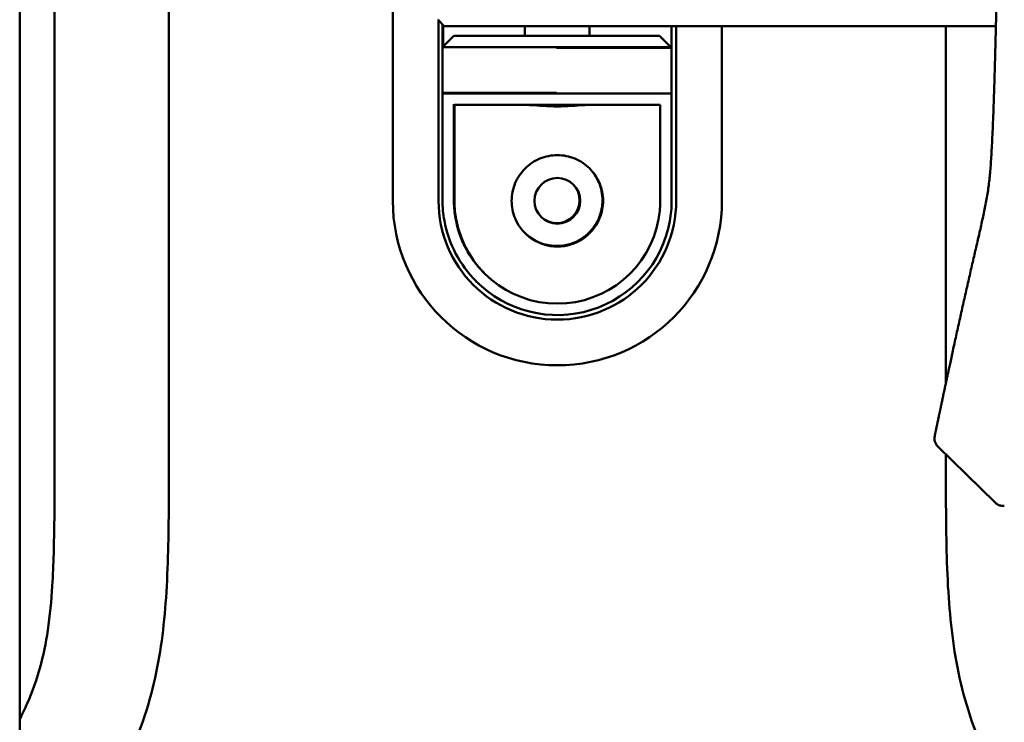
# Model space of a CAD drawing. Header units: millimetres. Extents: x 0 to 4878, y -120 to 1682.
# Tile 211 of 213: x 1253 to 1297, y 1273 to 1303. Entities that reach past the tile are written whole.
import ezdxf

# ---------------------------------------------------------------- set-up
doc = ezdxf.new("R2010")
doc.units = ezdxf.units.MM
doc.header["$LTSCALE"] = 2
doc.layers.add('Sichtbar (ISO)', color=7, linetype='Continuous', lineweight=50)

msp = doc.modelspace()

# ---------------------------------------------------------------- linework, layer by layer
at = {"layer": 'Sichtbar (ISO)'}
for p, q in [((1269.812, 1327.478), (1269.812, 1295.4886)), ((1260.012, 1284.1756), (1260.012, 1323.7653)), ((1255.012, 1323.107), (1255.012, 1284.1756)), ((1253.487, 1322.9922), (1253.487, 1067.8237)), ((1271.7914, 1303.4095), (1272.062, 1303.1389)), ((1271.812, 1295.4886), (1271.812, 1303.3889)), ((1271.987, 1302.2136), (1271.987, 1303.2139)), ((1272.012, 1302.2386), (1272.012, 1303.1889)), ((1276.062, 1303.1389), (1272.062, 1303.1389)), ((1275.587, 1302.7136), (1275.587, 1303.1389)), ((1276.062, 1303.1389), (1296.2011, 1303.1389)), ((1278.412, 1303.1389), (1278.412, 1302.7136)), ((1282.012, 1303.1389), (1282.012, 1302.1886)), ((1282.212, 1303.1389), (1282.212, 1295.4886)), ((1284.212, 1295.4886), (1284.212, 1303.1389)), ((1294.012, 1303.1389), (1294.012, 1287.5164)), ((1272.487, 1302.7136), (1271.987, 1302.2136)), ((1272.487, 1302.7136), (1281.487, 1302.7136)), ((1281.512, 1302.6886), (1281.487, 1302.7136)), ((1282.012, 1302.1886), (1281.512, 1302.6886)), ((1271.987, 1302.2136), (1271.987, 1300.2136)), ((1271.987, 1302.2136), (1281.987, 1302.2136)), ((1276.9752, 1302.1886), (1282.012, 1302.1886)), ((1282.012, 1300.1886), (1282.012, 1302.1886)), ((1271.987, 1300.2136), (1271.987, 1295.5136)), ((1276.9752, 1300.2136), (1271.987, 1300.2136)), ((1282.012, 1300.1886), (1272.012, 1300.1886)), ((1282.012, 1295.4886), (1282.012, 1300.1886)), ((1272.487, 1299.7136), (1272.487, 1295.4409)), ((1281.512, 1299.6886), (1272.512, 1299.6886)), ((1272.512, 1299.6886), (1272.512, 1295.4156)), ((1281.512, 1295.4155), (1281.512, 1299.6886)), ((1272.012, 1295.51), (1272.012, 1295.51)), ((1293.5226, 1285.1963), (1293.5241, 1285.2036)), ((1293.5241, 1285.2036), (1293.5241, 1285.2036)), ((1296.1656, 1282.2777), (1293.6617, 1284.7379)), ((1294.012, 1284.3938), (1294.012, 1284.1756))]:
    msp.add_line(p, q, dxfattribs=at)
msp.add_circle((1277.012, 1295.4886), 1, dxfattribs=at)
for centre, radius, start, end in [((1276.987, 1295.5136), 1, 226.01291, 43.98709), ((1277.012, 1295.4886), 7.2, 180, 0), ((1277.012, 1295.4886), 5.2, 180, 0), ((1276.987, 1295.5136), 5, 190.24744, 225.20257), ((1276.987, 1295.5136), 4.5, 190.24113, 225.02806), ((1277.012, 1295.4886), 4.5, 190.24342, 349.75996), ((1277.012, 1295.4886), 5, 224.60041, 349.78541), ((1277.012, 1295.4886), 2, 203.5798, 336.42182), ((1276.987, 1295.5136), 2, 225.50643, 336.42182), ((1294.0122, 1285.0946), 0.5, 168.2665, 225.50316)]:
    msp.add_arc(centre, radius, start, end, dxfattribs=at)
for centre, major_axis, ratio, start_param, end_param in [((1271.6794, 1303.5657), (0.1676, -0.2), 0.0814479, 5.4689805, 5.5372174), ((1294.0137, 1285.1019), (-0.4893, 0.1029), 0.9824047, 0.0017389, 0.002374)]:
    msp.add_ellipse(centre, major_axis=major_axis, ratio=ratio, start_param=start_param, end_param=end_param, dxfattribs=at)
for points, knots in [([(1296.2173, 1303.8405), (1296.208, 1303.4277), (1296.1889, 1302.6203), (1296.1694, 1301.8905), (1296.1595, 1301.5401)], [0.60326027, 0.60326027, 0.60326027, 0.60326027, 0.8, 1, 1, 1, 1]), ([(1296.1595, 1301.5401), (1296.1559, 1301.4121), (1296.1473, 1301.1167), (1296.1327, 1300.6368), (1296.1146, 1300.0847), (1296.0939, 1299.5013), (1296.0716, 1298.9284), (1296.0486, 1298.3989), (1296.0258, 1297.9297), (1296.0028, 1297.5101), (1295.9789, 1297.1349), (1295.9529, 1296.7973), (1295.9231, 1296.483), (1295.8874, 1296.1768), (1295.8439, 1295.8706), (1295.7927, 1295.5646), (1295.7351, 1295.2596), (1295.6725, 1294.9537), (1295.606, 1294.6454), (1295.5365, 1294.3336), (1295.4649, 1294.0186), (1295.3918, 1293.7005), (1295.3177, 1293.3791), (1295.2426, 1293.0539), (1295.1668, 1292.7252), (1295.0905, 1292.393), (1295.0137, 1292.0573), (1294.9365, 1291.7183), (1294.8592, 1291.3769), (1294.782, 1291.0344), (1294.7052, 1290.6914), (1294.6287, 1290.3484), (1294.5528, 1290.0059), (1294.4778, 1289.666), (1294.4046, 1289.3322), (1294.3342, 1289.0098), (1294.2682, 1288.7066), (1294.2085, 1288.431), (1294.1555, 1288.1854), (1294.1086, 1287.9671), (1294.0664, 1287.7706), (1294.0285, 1287.5937), (1293.9945, 1287.4344), (1293.9638, 1287.2905), (1293.9361, 1287.1605), (1293.9111, 1287.0429), (1293.8887, 1286.9373), (1293.8685, 1286.8421), (1293.8504, 1286.7569), (1293.8341, 1286.68), (1293.8197, 1286.6116), (1293.8069, 1286.5512), (1293.7954, 1286.4971), (1293.7846, 1286.4456), (1293.7743, 1286.3971), (1293.7652, 1286.3535), (1293.7574, 1286.3168), (1293.7509, 1286.286), (1293.7446, 1286.2559), (1293.7387, 1286.2277), (1293.7331, 1286.2015), (1293.728, 1286.1771), (1293.723, 1286.1535), (1293.7184, 1286.1313), (1293.7139, 1286.1102), (1293.7098, 1286.0905), (1293.706, 1286.0726), (1293.7027, 1286.0568), (1293.7005, 1286.0464), (1293.6994, 1286.0411), (1293.6992, 1286.0401)], [0, 0, 0, 0, 0.023436, 0.0542044, 0.08829, 0.1250801, 0.1617404, 0.1938089, 0.2221577, 0.2476105, 0.2705884, 0.2909755, 0.3098963, 0.329008, 0.3483634, 0.3676367, 0.386821, 0.4059836, 0.4253007, 0.4448528, 0.4645742, 0.4844442, 0.5045266, 0.5248447, 0.5453729, 0.5661079, 0.5870661, 0.6082304, 0.6295574, 0.6509603, 0.6723399, 0.6937257, 0.7151461, 0.7364432, 0.7573706, 0.7777015, 0.7968929, 0.8142963, 0.829549, 0.8431585, 0.8555129, 0.866705, 0.8768534, 0.8860887, 0.8945283, 0.9022893, 0.9093715, 0.9157919, 0.9216751, 0.9271371, 0.9321524, 0.9366182, 0.9408651, 0.9452112, 0.9496642, 0.9539892, 0.9577797, 0.9611145, 0.9644139, 0.967818, 0.9712875, 0.9747832, 0.9782659, 0.9817857, 0.9854039, 0.9890703, 0.9926785, 0.9961209, 0.9992905, 1, 1, 1, 1]), ([(1278.3976, 1299.6886), (1278.3265, 1299.6885), (1278.2406, 1299.684), (1278.004, 1299.6684), (1277.8239, 1299.6537), (1277.4288, 1299.6313), (1277.2139, 1299.6242), (1277.012, 1299.6242), (1276.8102, 1299.6242), (1276.5952, 1299.6313), (1276.2001, 1299.6537), (1276.02, 1299.6684), (1275.7834, 1299.684), (1275.6975, 1299.6885), (1275.6264, 1299.6886)], [-0.16128182, -0.16128182, -0.16128182, -0.16128182, -0.12110926, -0.12110926, -0.06055463, -0.06055463, 0, 0, 0, 0.06055463, 0.06055463, 0.12110926, 0.12110926, 0.16128182, 0.16128182, 0.16128182, 0.16128182]), ([(1277.9204, 1299.6886), (1277.8224, 1299.6815), (1277.7147, 1299.674), (1277.4104, 1299.6567), (1277.2032, 1299.6497), (1277.0073, 1299.6492)], [0.394269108, 0.394269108, 0.394269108, 0.394269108, 0.429020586, 0.429020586, 0.487551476, 0.487551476, 0.487551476, 0.487551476]), ([(1275.179, 1294.6886), (1275.1733, 1294.7017), (1275.1676, 1294.715), (1275.0611, 1294.9741), (1275.012, 1295.2407), (1275.012, 1295.7503), (1275.0662, 1296.0235), (1275.2766, 1296.5186), (1275.4327, 1296.7409), (1275.7839, 1297.0856), (1276.0024, 1297.235), (1276.4882, 1297.4366), (1276.756, 1297.4886), (1277.268, 1297.4886), (1277.5358, 1297.4366), (1278.0216, 1297.235), (1278.2401, 1297.0856), (1278.5913, 1296.7409), (1278.7474, 1296.5186), (1278.9578, 1296.0235), (1279.012, 1295.7503), (1279.012, 1295.2407), (1278.9629, 1294.9741), (1278.8564, 1294.715), (1278.8508, 1294.7018), (1278.845, 1294.6886)], [0.2232213, 0.2232213, 0.2232213, 0.2232213, 0.22729619, 0.22729619, 0.30263527, 0.30263527, 0.38217652, 0.38217652, 0.46171776, 0.46171776, 0.53851318, 0.53851318, 0.6153086, 0.6153086, 0.69210402, 0.69210402, 0.76889944, 0.76889944, 0.84844068, 0.84844068, 0.92798193, 0.92798193, 1.00332101, 1.00332101, 1.00739055, 1.00739055, 1.00739055, 1.00739055]), ([(1278.4136, 1296.9153), (1278.5815, 1296.7442), (1278.7275, 1296.5315), (1278.9328, 1296.0485), (1278.987, 1295.7753), (1278.987, 1295.2657), (1278.9379, 1294.9991), (1278.8314, 1294.74), (1278.8258, 1294.7268), (1278.82, 1294.7136)], [0.77278427, 0.77278427, 0.77278427, 0.77278427, 0.84844068, 0.84844068, 0.92798193, 0.92798193, 1.00332101, 1.00332101, 1.00739054, 1.00739054, 1.00739054, 1.00739054]), ([(1271.987, 1295.5136), (1271.987, 1295.3649), (1271.9936, 1295.2158), (1272.0203, 1294.9186), (1272.0402, 1294.7709), (1272.0668, 1294.6241)], [-0.089776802, -0.089776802, -0.089776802, -0.089776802, -0.044787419, -0.044787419, -0.000043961, -0.000043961, -0.000043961, -0.000043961]), ([(1272.5587, 1294.7136), (1272.5349, 1294.8342), (1272.5168, 1294.9557), (1272.4928, 1295.1989), (1272.4868, 1295.3201), (1272.487, 1295.4409)], [0.000001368, 0.000001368, 0.000001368, 0.000001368, 0.0368875, 0.0368875, 0.073520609, 0.073520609, 0.073520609, 0.073520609]), ([(1281.9327, 1294.6019), (1281.9592, 1294.7485), (1281.979, 1294.8959), (1282.0054, 1295.1922), (1282.012, 1295.3406), (1282.012, 1295.4886)], [-0.089447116, -0.089447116, -0.089447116, -0.089447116, -0.04478058, -0.04478058, -0.000001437, -0.000001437, -0.000001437, -0.000001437]), ([(1272.5837, 1294.6884), (1272.5598, 1294.8094), (1272.5417, 1294.9313), (1272.5178, 1295.1745), (1272.5118, 1295.2952), (1272.512, 1295.4156)], [0.000001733, 0.000001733, 0.000001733, 0.000001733, 0.037008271, 0.037008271, 0.073510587, 0.073510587, 0.073510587, 0.073510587]), ([(1281.512, 1295.4155), (1281.5121, 1295.2947), (1281.5061, 1295.1736), (1281.4821, 1294.9305), (1281.4641, 1294.8091), (1281.4403, 1294.6886)], [0.00000139, 0.00000139, 0.00000139, 0.00000139, 0.036623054, 0.036623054, 0.073467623, 0.073467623, 0.073467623, 0.073467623]), ([(1293.6992, 1286.0401), (1293.6912, 1286.0022), (1293.6839, 1285.9673), (1293.677, 1285.9343), (1293.67, 1285.901), (1293.6634, 1285.8696), (1293.6569, 1285.8389), (1293.6512, 1285.8116), (1293.6456, 1285.7849), (1293.6401, 1285.7585), (1293.6351, 1285.7348), (1293.6302, 1285.7114), (1293.6254, 1285.6882), (1293.621, 1285.6673), (1293.6166, 1285.6465), (1293.6123, 1285.6259), (1293.6084, 1285.6072), (1293.6045, 1285.5887), (1293.6007, 1285.5702), (1293.5972, 1285.5536), (1293.5937, 1285.5371), (1293.5903, 1285.5206), (1293.5872, 1285.5058), (1293.5841, 1285.4911), (1293.5811, 1285.4765), (1293.5783, 1285.4634), (1293.5756, 1285.4503), (1293.5729, 1285.4373), (1293.5705, 1285.4257), (1293.568, 1285.4141), (1293.5656, 1285.4025), (1293.5634, 1285.392), (1293.5613, 1285.3816), (1293.5591, 1285.3712), (1293.5571, 1285.3617), (1293.5551, 1285.3523), (1293.5532, 1285.3429), (1293.5514, 1285.3344), (1293.5496, 1285.3259), (1293.5478, 1285.3173), (1293.5462, 1285.3096), (1293.5446, 1285.3019), (1293.543, 1285.2941), (1293.5415, 1285.2871), (1293.5401, 1285.2801), (1293.5386, 1285.2731), (1293.5373, 1285.2667), (1293.5359, 1285.2603), (1293.5346, 1285.2539), (1293.5334, 1285.248), (1293.5322, 1285.2422), (1293.531, 1285.2364), (1293.5298, 1285.231), (1293.5287, 1285.2257), (1293.5276, 1285.2203), (1293.5265, 1285.2148), (1293.5253, 1285.2094), (1293.5242, 1285.2039)], [0, 0, 0, 0, 0.1045177, 0.1045177, 0.1045177, 0.21003, 0.21003, 0.21003, 0.3039751, 0.3039751, 0.3039751, 0.3881789, 0.3881789, 0.3881789, 0.4640446, 0.4640446, 0.4640446, 0.5327079, 0.5327079, 0.5327079, 0.5945824, 0.5945824, 0.5945824, 0.650093, 0.650093, 0.650093, 0.6996179, 0.6996179, 0.6996179, 0.7440341, 0.7440341, 0.7440341, 0.7840517, 0.7840517, 0.7840517, 0.8202665, 0.8202665, 0.8202665, 0.8531863, 0.8531863, 0.8531863, 0.88312, 0.88312, 0.88312, 0.9103509, 0.9103509, 0.9103509, 0.9351619, 0.9351619, 0.9351619, 0.9578364, 0.9578364, 0.9578364, 0.9786571, 0.9786571, 0.9786571, 1, 1, 1, 1]), ([(1260.012, 1284.1756), (1260.012, 1282.8404), (1260.0148, 1281.5047), (1259.9808, 1280.1701), (1259.9633, 1279.4831), (1259.936, 1278.7963), (1259.8886, 1278.1104), (1259.8018, 1276.855), (1259.6478, 1275.6025), (1259.3593, 1274.3776), (1259.2065, 1273.7291), (1259.0161, 1273.0884), (1258.7871, 1272.4628), (1258.3493, 1271.2672), (1257.7705, 1270.1268), (1257.1258, 1269.0274), (1256.3956, 1267.7825), (1255.581, 1266.5902), (1254.7416, 1265.4159), (1254.328, 1264.8374), (1253.9085, 1264.2633), (1253.487, 1263.6906)], [0, 0, 0, 0, 0.06372563, 0.06372563, 0.06372563, 0.09653278, 0.09653278, 0.09653278, 0.15657597, 0.15657597, 0.15657597, 0.18836361, 0.18836361, 0.18836361, 0.24911139, 0.24911139, 0.24911139, 0.31790072, 0.31790072, 0.31790072, 0.35179154, 0.35179154, 0.35179154, 0.35179154]), ([(1253.487, 1272.7863), (1253.6022, 1273.0172), (1253.7119, 1273.2507), (1253.8148, 1273.4874), (1254.0337, 1273.991), (1254.2216, 1274.5084), (1254.3698, 1275.0368), (1254.5219, 1275.5792), (1254.6321, 1276.1332), (1254.7153, 1276.6905), (1254.8118, 1277.3367), (1254.872, 1277.9874), (1254.9125, 1278.6393), (1254.9418, 1279.1117), (1254.9608, 1279.5846), (1254.9746, 1280.0577), (1255.0148, 1281.4299), (1255.012, 1282.8028), (1255.012, 1284.1756)], [0.81533752, 0.81533752, 0.81533752, 0.81533752, 0.82764389, 0.82764389, 0.82764389, 0.85383785, 0.85383785, 0.85383785, 0.88072483, 0.88072483, 0.88072483, 0.91189687, 0.91189687, 0.91189687, 0.93448276, 0.93448276, 0.93448276, 1, 1, 1, 1]), ([(1317.512, 1228.0132), (1317.512, 1229.9259), (1317.5159, 1231.839), (1317.4344, 1233.7503), (1317.376, 1235.1186), (1317.2739, 1236.4859), (1317.0549, 1237.8379), (1316.9554, 1238.452), (1316.8317, 1239.0629), (1316.6741, 1239.6645), (1316.5818, 1240.0168), (1316.4777, 1240.366), (1316.3615, 1240.7113), (1316.1731, 1241.2713), (1315.9526, 1241.8212), (1315.7058, 1242.3583), (1315.1831, 1243.4957), (1314.5424, 1244.5757), (1313.8545, 1245.6224), (1313.4674, 1246.2114), (1313.0654, 1246.7899), (1312.6563, 1247.3637), (1312.3908, 1247.7361), (1312.1224, 1248.1066), (1311.8524, 1248.4759), (1311.434, 1249.0481), (1311.0119, 1249.6175), (1310.5895, 1250.1867), (1309.4925, 1251.6654), (1308.3938, 1253.1429), (1307.2928, 1254.6186), (1305.144, 1257.4985), (1302.986, 1260.3716), (1300.8525, 1263.2626), (1300.325, 1263.9773), (1299.799, 1264.6932), (1299.2824, 1265.4159), (1298.443, 1266.5902), (1297.6284, 1267.7825), (1296.8982, 1269.0274), (1296.2535, 1270.1268), (1295.6747, 1271.2672), (1295.2369, 1272.4628), (1295.0079, 1273.0884), (1294.8175, 1273.7291), (1294.6647, 1274.3776), (1294.3762, 1275.6025), (1294.2222, 1276.855), (1294.1354, 1278.1104), (1294.0881, 1278.7963), (1294.0607, 1279.4831), (1294.0432, 1280.1701), (1294.0092, 1281.5047), (1294.012, 1282.8404), (1294.012, 1284.1756)], [0, 0, 0, 0, 0.0912872, 0.0912872, 0.0912872, 0.1566356, 0.1566356, 0.1566356, 0.1863172, 0.1863172, 0.1863172, 0.2037018, 0.2037018, 0.2037018, 0.2318928, 0.2318928, 0.2318928, 0.2915926, 0.2915926, 0.2915926, 0.325185, 0.325185, 0.325185, 0.3469854, 0.3469854, 0.3469854, 0.3807659, 0.3807659, 0.3807659, 0.4685168, 0.4685168, 0.4685168, 0.6397604, 0.6397604, 0.6397604, 0.6820993, 0.6820993, 0.6820993, 0.7508886, 0.7508886, 0.7508886, 0.8116364, 0.8116364, 0.8116364, 0.843424, 0.843424, 0.843424, 0.9034672, 0.9034672, 0.9034672, 0.9362744, 0.9362744, 0.9362744, 1, 1, 1, 1]), ([(1296.5673, 1282.1372), (1296.5137, 1282.1316), (1296.4584, 1282.1349), (1296.354, 1282.1584), (1296.3035, 1282.1787), (1296.2246, 1282.2262), (1296.1934, 1282.2504), (1296.1656, 1282.2777)], [0, 0, 0, 0, 0.016179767, 0.016179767, 0.032103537, 0.032103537, 0.043797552, 0.043797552, 0.043797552, 0.043797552])]:
    msp.add_open_spline(points, degree=3, knots=knots, dxfattribs=at)

doc.saveas('drawing.dxf')
